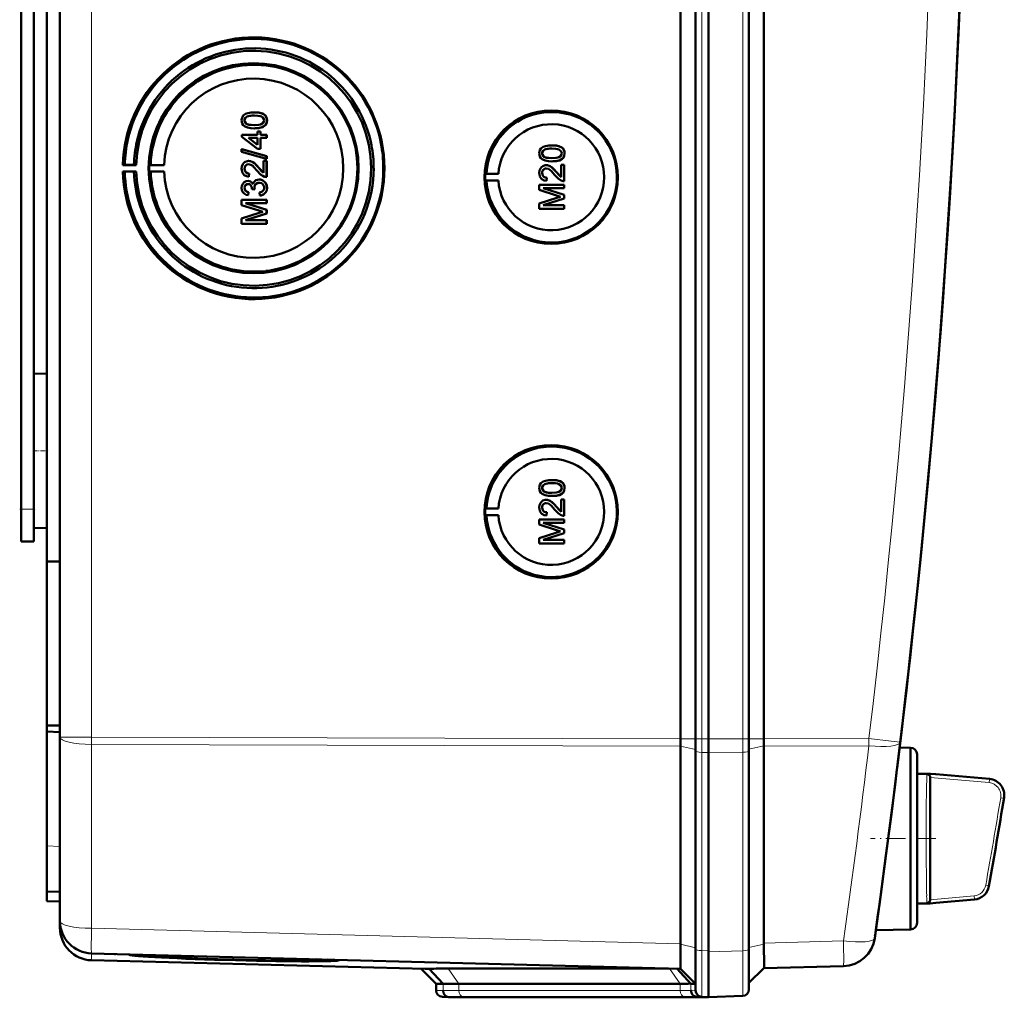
# Model space of a CAD drawing. Extents: x -1595 to 1972, y -1757 to 691.
# Tile 16 of 59: x 476 to 628, y -1485 to -1335. Entities that reach past the tile are written whole.
import ezdxf

# ---------------------------------------------------------------- set-up
doc = ezdxf.new("R2010")
doc.units = 0
doc.linetypes.add('DASHDOT', pattern=[18.5, 12, -3, 0.5, -3])

msp = doc.modelspace()

# ---------------------------------------------------------------- linework, layer by layer
at = {"color": 7, "lineweight": 50}
for p, q in [((578.27, -1445.47), (578.27, -1097.43)), ((580.57, -1097.42), (580.57, -1445.48)), ((582.57, -1097.42), (582.57, -1445.48)), ((588.81, -1445.48), (588.81, -1097.42)), ((591.1, -1445.45), (591.1, -1097.44)), ((482.57, -1445.19), (482.57, -1097.7)), ((582.56, -1112.41), (582.56, -1425.21)), ((478.57, -1394.64), (478.57, -1148.26)), ((480.57, -1272.38), (480.57, -1418.13)), ((476.57, -1410.05), (476.57, -1280.05)), ((512.54, -1348.85), (512.55, -1348.85)), ((511.04, -1350.09), (511.04, -1350.09)), ((511.3, -1350.6), (511.31, -1350.6)), ((514.12, -1350.94), (514.13, -1350.94)), ((514.49, -1350.08), (514.5, -1350.08)), ((510.64, -1352.3), (513.01, -1352.3)), ((510.64, -1352.65), (510.64, -1352.3)), ((513.01, -1354.48), (510.64, -1352.65)), ((512.54, -1351.32), (512.55, -1351.32)), ((513.01, -1351.81), (513.51, -1351.81)), ((513.01, -1352.3), (513.01, -1351.81)), ((513.51, -1351.81), (513.51, -1352.3)), ((513.51, -1351.81), (513.51, -1352.3)), ((513.51, -1351.81), (513.51, -1351.81)), ((513.51, -1352.3), (514.44, -1352.3)), ((514.44, -1352.3), (514.44, -1352.8)), ((514.44, -1352.3), (514.45, -1352.3)), ((514.45, -1352.3), (514.45, -1352.8)), ((511.62, -1352.8), (513.01, -1353.87)), ((513.01, -1352.8), (511.62, -1352.8)), ((511.63, -1352.8), (513.02, -1353.87)), ((513.01, -1353.87), (513.01, -1352.8)), ((513.51, -1352.8), (513.51, -1354.48)), ((513.51, -1352.8), (513.51, -1354.48)), ((514.44, -1352.8), (513.51, -1352.8)), ((514.44, -1352.8), (514.45, -1352.8)), ((558.44, -1353.94), (558.44, -1353.94)), ((510.59, -1354.51), (514.44, -1355.6)), ((510.59, -1354.92), (510.59, -1354.51)), ((510.59, -1354.51), (510.6, -1354.51)), ((514.44, -1356.01), (510.59, -1354.92)), ((510.6, -1354.51), (514.45, -1355.6)), ((513.51, -1354.48), (513.01, -1354.48)), ((513.51, -1354.48), (513.51, -1354.48)), ((514.44, -1355.6), (514.44, -1356.01)), ((514.44, -1355.6), (514.45, -1355.6)), ((514.45, -1355.6), (514.45, -1356.01)), ((556.93, -1355.18), (556.94, -1355.18)), ((557.19, -1355.69), (557.2, -1355.69)), ((560.38, -1355.17), (560.39, -1355.17)), ((492.56, -1356.92), (492.26, -1356.97)), ((492.26, -1356.97), (494.32, -1356.97)), ((493.99, -1356.94), (492.56, -1356.92)), ((494.32, -1356.97), (493.99, -1356.94)), ((496.56, -1356.93), (496.35, -1356.97)), ((496.35, -1356.97), (498.63, -1356.97)), ((498.63, -1356.97), (496.56, -1356.93)), ((511.66, -1356.35), (511.66, -1356.35)), ((513.95, -1358.19), (513.95, -1356.31)), ((513.95, -1356.31), (514.44, -1356.31)), ((514.44, -1356.01), (514.45, -1356.01)), ((514.44, -1356.31), (514.44, -1358.82)), ((514.44, -1356.31), (514.45, -1356.31)), ((514.45, -1356.31), (514.45, -1358.82)), ((557.55, -1357), (557.55, -1357)), ((558.44, -1356.41), (558.44, -1356.41)), ((559.84, -1356.95), (560.34, -1356.95)), ((559.84, -1358.84), (559.84, -1356.95)), ((560.01, -1356.03), (560.02, -1356.03)), ((560.34, -1356.95), (560.34, -1359.47)), ((560.34, -1356.95), (560.34, -1359.47)), ((560.34, -1356.95), (560.34, -1356.95)), ((492.26, -1357.97), (492.56, -1358.01)), ((494.32, -1357.97), (492.26, -1357.97)), ((492.56, -1358.01), (493.99, -1357.99)), ((493.99, -1357.99), (494.32, -1357.97)), ((496.56, -1358), (496.35, -1357.97)), ((496.35, -1357.97), (498.63, -1357.97)), ((498.63, -1357.97), (496.56, -1358)), ((511.04, -1357.55), (511.04, -1357.55)), ((511.73, -1358.28), (511.68, -1358.77)), ((511.74, -1358.28), (511.69, -1358.77)), ((511.73, -1358.28), (511.74, -1358.28)), ((513.24, -1357.42), (513.95, -1358.18)), ((513.24, -1357.42), (513.24, -1357.42)), ((548.14, -1358.35), (548.34, -1358.32)), ((548.14, -1358.35), (550.18, -1358.35)), ((548.34, -1358.32), (550.18, -1358.35)), ((556.93, -1358.2), (556.94, -1358.2)), ((559.13, -1358.07), (559.84, -1358.83)), ((559.13, -1358.07), (559.13, -1358.07)), ((511.57, -1359.42), (511.58, -1359.42)), ((511.68, -1358.77), (511.69, -1358.78)), ((513.28, -1359.22), (513.29, -1359.22)), ((514.44, -1358.82), (514.45, -1358.82)), ((548.14, -1359.35), (548.34, -1359.38)), ((548.14, -1359.35), (550.18, -1359.35)), ((548.34, -1359.38), (550.18, -1359.35)), ((556.48, -1360.01), (560.34, -1360.01)), ((556.48, -1360.82), (556.48, -1360.01)), ((557.62, -1358.93), (557.57, -1359.42)), ((557.57, -1359.42), (557.58, -1359.42)), ((557.63, -1358.93), (557.58, -1359.42)), ((557.62, -1358.93), (557.63, -1358.93)), ((560.34, -1359.47), (560.34, -1359.47)), ((560.34, -1360.01), (560.34, -1360.56)), ((560.34, -1360.01), (560.34, -1360.56)), ((560.34, -1360.01), (560.34, -1360.01)), ((511.04, -1360.5), (511.04, -1360.5)), ((511.63, -1361.15), (511.58, -1361.64)), ((511.58, -1361.64), (511.59, -1361.64)), ((511.64, -1361.15), (511.59, -1361.64)), ((511.63, -1361.15), (511.64, -1361.15)), ((512.17, -1360.7), (512.18, -1360.63)), ((512.62, -1360.76), (512.17, -1360.7)), ((512.56, -1360.44), (512.57, -1360.44)), ((512.62, -1360.76), (512.62, -1360.76)), ((513.41, -1361.69), (513.36, -1361.19)), ((513.41, -1361.69), (513.41, -1361.69)), ((514.49, -1360.49), (514.5, -1360.49)), ((559.14, -1361.68), (556.48, -1360.82)), ((557.08, -1360.56), (560.34, -1361.58)), ((557.08, -1360.56), (560.34, -1361.58)), ((560.34, -1360.56), (557.08, -1360.56)), ((560.34, -1360.56), (560.34, -1360.56)), ((560.34, -1361.58), (560.34, -1362.15)), ((560.34, -1361.58), (560.34, -1362.15)), ((560.34, -1361.58), (560.34, -1361.58)), ((510.59, -1362.33), (514.44, -1362.33)), ((510.59, -1363.14), (510.59, -1362.33)), ((513.25, -1363.99), (510.59, -1363.14)), ((511.18, -1362.87), (514.44, -1363.9)), ((514.44, -1362.87), (511.18, -1362.87)), ((511.19, -1362.87), (514.45, -1363.9)), ((514.44, -1362.33), (514.44, -1362.87)), ((514.44, -1362.33), (514.45, -1362.33)), ((514.44, -1362.87), (514.45, -1362.87)), ((514.45, -1362.33), (514.45, -1362.87)), ((556.48, -1362.9), (559.19, -1362.04)), ((556.48, -1363.72), (556.48, -1362.9)), ((560.34, -1362.15), (557.08, -1363.17)), ((560.34, -1362.15), (557.08, -1363.17)), ((557.08, -1363.17), (560.34, -1363.17)), ((560.34, -1362.15), (560.34, -1362.15)), ((560.34, -1363.17), (560.34, -1363.72)), ((560.34, -1363.17), (560.34, -1363.72)), ((560.34, -1363.17), (560.34, -1363.17)), ((510.59, -1365.22), (513.29, -1364.36)), ((514.44, -1364.47), (511.18, -1365.49)), ((514.45, -1364.47), (511.19, -1365.49)), ((514.44, -1363.9), (514.44, -1364.47)), ((514.44, -1363.9), (514.45, -1363.9)), ((514.44, -1364.47), (514.45, -1364.47)), ((514.45, -1363.9), (514.45, -1364.47)), ((560.34, -1363.72), (556.48, -1363.72)), ((560.34, -1363.72), (560.34, -1363.72)), ((510.59, -1366.04), (510.59, -1365.22)), ((514.44, -1366.04), (510.59, -1366.04)), ((511.18, -1365.49), (514.44, -1365.49)), ((514.44, -1365.49), (514.44, -1366.04)), ((514.44, -1365.49), (514.45, -1365.49)), ((514.44, -1366.04), (514.45, -1366.04)), ((514.45, -1365.49), (514.45, -1366.04)), ((478.57, -1389.15), (480.57, -1389.1)), ((478.57, -1389.15), (480.57, -1389.1)), ((478.57, -1401.05), (478.57, -1389.15)), ((478.57, -1412.94), (478.57, -1401.05)), ((558.44, -1405.55), (558.44, -1405.55)), ((556.93, -1406.79), (556.94, -1406.79)), ((557.19, -1407.3), (557.2, -1407.3)), ((560.38, -1406.78), (560.39, -1406.78)), ((478.57, -1410.05), (478.57, -1407.46)), ((557.55, -1408.61), (557.55, -1408.61)), ((558.44, -1408.01), (558.44, -1408.01)), ((559.84, -1408.56), (560.34, -1408.56)), ((559.84, -1410.44), (559.84, -1408.56)), ((560.01, -1407.64), (560.02, -1407.64)), ((560.34, -1408.56), (560.34, -1411.08)), ((560.34, -1408.56), (560.34, -1411.08)), ((560.34, -1408.56), (560.34, -1408.56)), ((476.57, -1415.05), (476.57, -1410.05)), ((478.57, -1415.05), (478.57, -1410.05)), ((548.14, -1409.96), (548.34, -1409.93)), ((548.14, -1409.96), (550.18, -1409.96)), ((548.34, -1409.93), (550.18, -1409.96)), ((556.93, -1409.8), (556.94, -1409.8)), ((559.13, -1409.68), (559.84, -1410.44)), ((559.13, -1409.68), (559.13, -1409.68)), ((548.14, -1410.96), (548.34, -1410.99)), ((548.14, -1410.96), (550.18, -1410.96)), ((548.34, -1410.99), (550.18, -1410.96)), ((556.48, -1411.62), (560.34, -1411.62)), ((556.48, -1412.43), (556.48, -1411.62)), ((557.62, -1410.53), (557.57, -1411.03)), ((557.57, -1411.03), (557.58, -1411.03)), ((557.63, -1410.53), (557.58, -1411.03)), ((557.62, -1410.53), (557.63, -1410.53)), ((560.34, -1411.08), (560.34, -1411.08)), ((560.34, -1411.62), (560.34, -1412.16)), ((560.34, -1411.62), (560.34, -1412.16)), ((560.34, -1411.62), (560.34, -1411.62)), ((478.57, -1412.94), (480.57, -1413)), ((559.14, -1413.28), (556.48, -1412.43)), ((557.08, -1412.16), (560.34, -1413.19)), ((557.08, -1412.16), (560.34, -1413.19)), ((560.34, -1412.16), (557.08, -1412.16)), ((560.34, -1412.16), (560.34, -1412.16)), ((560.34, -1413.19), (560.34, -1413.76)), ((560.34, -1413.19), (560.34, -1413.76)), ((560.34, -1413.19), (560.34, -1413.19)), ((556.48, -1414.51), (559.19, -1413.65)), ((556.48, -1415.32), (556.48, -1414.51)), ((560.34, -1413.76), (557.08, -1414.78)), ((560.34, -1413.76), (557.08, -1414.78)), ((557.08, -1414.78), (560.34, -1414.78)), ((560.34, -1413.76), (560.34, -1413.76)), ((560.34, -1414.78), (560.34, -1415.32)), ((560.34, -1414.78), (560.34, -1415.32)), ((560.34, -1414.78), (560.34, -1414.78)), ((476.57, -1415.05), (478.57, -1415.05)), ((560.34, -1415.32), (556.48, -1415.32)), ((560.34, -1415.32), (560.34, -1415.32)), ((480.57, -1418.13), (482.57, -1418.11)), ((480.57, -1443.4), (480.57, -1418.13)), ((582.56, -1445.48), (582.56, -1425.21)), ((480.57, -1443.4), (482.57, -1443.43)), ((480.57, -1443.4), (480.57, -1444.35)), ((480.57, -1444.35), (480.57, -1461.98)), ((480.57, -1444.35), (482.57, -1444.44)), ((482.57, -1473.56), (482.57, -1445.19)), ((578.27, -1446.59), (578.27, -1477.06)), ((580.57, -1445.48), (580.57, -1447.33)), ((582.56, -1445.48), (582.56, -1447.56)), ((582.57, -1445.48), (582.57, -1447.56)), ((588.81, -1445.48), (588.81, -1447.29)), ((591.1, -1446.58), (591.1, -1446.55)), ((591.1, -1446.58), (591.1, -1476.95)), ((613.74, -1446.84), (612.05, -1446.8)), ((580.57, -1447.33), (580.57, -1477.9)), ((582.56, -1447.56), (582.56, -1478.33)), ((582.57, -1447.56), (582.57, -1478.13)), ((588.81, -1447.29), (588.81, -1477.92)), ((613.74, -1460.84), (613.74, -1446.84)), ((614.74, -1447.84), (614.74, -1460.84)), ((614.74, -1450.84), (614.74, -1447.84)), ((611.71, -1449.59), (611.58, -1450.6)), ((614.74, -1450.84), (616.77, -1450.84)), ((617.59, -1450.92), (616.77, -1450.84)), ((617.6, -1450.92), (616.77, -1450.84)), ((617.6, -1450.92), (625.9, -1451.64)), ((616.76, -1451.4), (616.76, -1451.45)), ((616.76, -1451.45), (616.76, -1451.46)), ((616.77, -1451.46), (616.77, -1470.23)), ((480.57, -1468.98), (480.57, -1461.98)), ((613.74, -1470.61), (613.74, -1460.84)), ((614.74, -1460.84), (614.74, -1473.84)), ((480.57, -1470.48), (480.57, -1468.98)), ((482.57, -1469.05), (480.57, -1468.98)), ((480.57, -1470.48), (482.57, -1470.55)), ((613.74, -1474.84), (613.74, -1470.61)), ((614.74, -1470.84), (616.77, -1470.84)), ((614.74, -1473.84), (614.74, -1470.84)), ((617.6, -1470.77), (616.77, -1470.84)), ((623.57, -1470.25), (617.6, -1470.77)), ((482.57, -1474.61), (482.57, -1473.57)), ((613.74, -1474.84), (608.37, -1474.98)), ((578.26, -1477.15), (578.25, -1478.01)), ((578.26, -1477.15), (578.27, -1477.06)), ((608.27, -1475.72), (608.24, -1475.9)), ((578.27, -1480.94), (487.43, -1478.56)), ((491, -1478.65), (491.13, -1478.65)), ((580.57, -1477.9), (580.57, -1484.26)), ((582.56, -1485.3), (582.56, -1478.33)), ((582.57, -1478.13), (582.57, -1478.32)), ((588.81, -1484.11), (588.81, -1477.92)), ((538.88, -1480.95), (487.43, -1479.6)), ((494.98, -1478.82), (493.26, -1478.77)), ((493.27, -1478.75), (494.98, -1478.79)), ((494.98, -1478.79), (494.97, -1478.75)), ((523.85, -1479.56), (523.87, -1479.51)), ((540.57, -1483.24), (538.27, -1480.94)), ((541.65, -1483.26), (539.51, -1480.92)), ((542.42, -1480.89), (576.41, -1480.89)), ((579.85, -1483.22), (577.75, -1480.92)), ((578.26, -1480.93), (580.57, -1483.24)), ((591.1, -1480.82), (588.81, -1483.11)), ((603.38, -1480.5), (591.1, -1480.82)), ((540.57, -1484.26), (540.57, -1483.24)), ((541.65, -1483.26), (540.57, -1483.24)), ((578.22, -1483.24), (544.08, -1483.24)), ((580.57, -1483.24), (579.85, -1483.22)), ((542.57, -1485.3), (541.53, -1485.26)), ((543.47, -1485.32), (542.53, -1485.29)), ((543.47, -1485.32), (542.57, -1485.3)), ((579.63, -1485.3), (545.49, -1485.3)), ((579.64, -1485.3), (545.49, -1485.3)), ((581.68, -1485.28), (580.74, -1485.24)), ((581.53, -1485.26), (582.57, -1485.3)), ((582.56, -1485.3), (581.65, -1485.32)), ((582.57, -1485.3), (581.68, -1485.28)), ((587.85, -1485.11), (582.56, -1485.3)), ((582.57, -1485.3), (582.57, -1485.3))]:
    msp.add_line(p, q, dxfattribs=at)
at = {"color": 7, "lineweight": 18}
for p, q in [((581.53, -1097.42), (581.53, -1445.48)), ((587.85, -1445.48), (587.85, -1097.42)), ((487.43, -1445.19), (487.43, -1097.7)), ((476.57, -1410.05), (478.57, -1410.05)), ((487.43, -1445.19), (482.57, -1445.19)), ((487.43, -1445.19), (578.27, -1445.47)), ((487.43, -1445.19), (487.43, -1446.32)), ((578.27, -1446.59), (487.43, -1446.32)), ((487.43, -1474.68), (487.43, -1446.32)), ((578.27, -1445.48), (580.57, -1445.48)), ((578.27, -1446.58), (580.57, -1447.1)), ((581.53, -1445.48), (580.57, -1445.48)), ((581.53, -1445.48), (581.53, -1447.55)), ((582.57, -1445.48), (581.53, -1445.48)), ((587.85, -1445.48), (582.56, -1445.48)), ((587.85, -1445.48), (587.85, -1447.52)), ((587.85, -1445.48), (588.81, -1445.48)), ((591.1, -1445.48), (588.81, -1445.48)), ((591.1, -1446.55), (588.81, -1447.07)), ((591.1, -1445.45), (607.3, -1445.4)), ((607.3, -1446.53), (591.1, -1446.58)), ((581.53, -1447.55), (581.53, -1478.12)), ((581.53, -1447.55), (582.57, -1447.56)), ((587.85, -1447.52), (582.56, -1447.56)), ((587.85, -1447.52), (587.85, -1478.14)), ((611.7, -1449.59), (611.71, -1449.59)), ((611.58, -1450.61), (611.58, -1450.6)), ((616.24, -1451.31), (616.25, -1451.08)), ((616.25, -1451.08), (616.26, -1450.99)), ((616.26, -1450.99), (616.27, -1450.92)), ((616.78, -1450.9), (625.88, -1451.72)), ((616.76, -1451.4), (625.84, -1452.22)), ((625.84, -1452.22), (625.88, -1451.72)), ((628.12, -1454.62), (627.62, -1454.54)), ((480.57, -1461.98), (482.57, -1462.05)), ((625.31, -1468.03), (625.8, -1468.12)), ((616.23, -1470.07), (616.21, -1469.68)), ((616.26, -1470.7), (616.25, -1470.61)), ((616.27, -1470.76), (616.26, -1470.7)), ((623.52, -1469.68), (616.76, -1470.29)), ((623.57, -1470.18), (616.78, -1470.79)), ((623.57, -1470.18), (623.52, -1469.68)), ((487.43, -1474.68), (578.27, -1477.06)), ((578.26, -1477.15), (580.57, -1477.67)), ((591.1, -1477.12), (588.81, -1477.64)), ((591.1, -1476.95), (603.38, -1476.63)), ((608.27, -1475.73), (608.27, -1475.72)), ((487.43, -1479.6), (487.43, -1478.56)), ((581.53, -1478.12), (581.53, -1485.26)), ((582.57, -1478.13), (581.53, -1478.12)), ((582.56, -1478.33), (587.85, -1478.14)), ((544.08, -1483.24), (542.42, -1480.89)), ((578.22, -1483.24), (576.56, -1480.89)), ((544.08, -1484.26), (544.08, -1483.24)), ((578.22, -1484.26), (578.22, -1483.24)), ((579.85, -1484.24), (579.85, -1483.22)), ((541.65, -1484.29), (540.57, -1484.26)), ((541.65, -1484.29), (541.65, -1483.26)), ((578.22, -1484.26), (544.08, -1484.26)), ((580.57, -1484.26), (579.85, -1484.24)), ((542.53, -1485.29), (541.53, -1485.26)), ((578.9, -1485.26), (544.76, -1485.26)), ((581.53, -1485.26), (580.74, -1485.24)), ((581.65, -1485.32), (581.65, -1485.27))]:
    msp.add_line(p, q, dxfattribs=at)
at = {"color": 7, "linetype": 'DASHDOT', "lineweight": 18, "ltscale": 0.060001}
for p, q in [((478.37, -1401.05), (480.77, -1401.05)), ((476.37, -1410.05), (478.77, -1410.05))]:
    msp.add_line(p, q, dxfattribs=at)
at = {"color": 7, "linetype": 'DASHDOT', "lineweight": 18, "ltscale": 0.252676}
msp.add_line((617.64, -1460.84), (607.53, -1460.84), dxfattribs=at)
at = {"color": 7, "lineweight": 50}
for points in [[(510.59, -1350.08), (510.62, -1349.82), (510.7, -1349.57), (510.84, -1349.35), (511.04, -1349.17), (511.19, -1349.09), (511.52, -1348.96), (512.04, -1348.87), (512.54, -1348.85)], [(512.55, -1349.34), (511.99, -1349.37), (511.62, -1349.43), (511.44, -1349.5), (511.28, -1349.6), (511.15, -1349.74), (511.05, -1350), (511.04, -1350.09)], [(512.54, -1349.34), (512.17, -1349.35), (511.86, -1349.38), (511.58, -1349.44), (511.44, -1349.49), (511.18, -1349.68), (511.05, -1349.94), (511.04, -1350.09)], [(512.54, -1348.85), (513.07, -1348.87), (513.58, -1348.97), (513.83, -1349.05), (514.06, -1349.18), (514.25, -1349.36), (514.39, -1349.58), (514.47, -1349.83), (514.49, -1350.08)], [(514.05, -1350.08), (514.02, -1349.9), (513.88, -1349.66), (513.63, -1349.48), (513.42, -1349.42), (513.1, -1349.37), (512.54, -1349.34)], [(512.55, -1348.85), (513.05, -1348.87), (513.23, -1348.89), (513.72, -1349.01), (514.07, -1349.19), (514.32, -1349.44), (514.47, -1349.77), (514.5, -1350.08)], [(512.54, -1351.32), (512.02, -1351.29), (511.51, -1351.2), (511.14, -1351.05), (511.03, -1350.98), (510.83, -1350.81), (510.69, -1350.58), (510.61, -1350.33), (510.59, -1350.08)], [(511.04, -1350.09), (511.07, -1350.27), (511.22, -1350.52), (511.31, -1350.6)], [(511.04, -1350.09), (511.05, -1350.21), (511.13, -1350.43), (511.3, -1350.6)], [(511.3, -1350.6), (511.64, -1350.74), (512.02, -1350.8), (512.54, -1350.82)], [(511.31, -1350.6), (511.71, -1350.75), (512.04, -1350.8), (512.55, -1350.82)], [(512.54, -1350.82), (513.2, -1350.79), (513.47, -1350.73), (513.61, -1350.69), (513.87, -1350.51), (514.02, -1350.27), (514.05, -1350.08)], [(514.12, -1350.94), (513.84, -1351.11), (513.36, -1351.25), (512.71, -1351.31), (512.54, -1351.32)], [(514.13, -1350.94), (513.7, -1351.16), (513.22, -1351.27), (512.55, -1351.32)], [(514.49, -1350.08), (514.44, -1350.46), (514.31, -1350.73), (514.12, -1350.94)], [(514.5, -1350.08), (514.45, -1350.46), (514.26, -1350.81), (514.13, -1350.94)], [(556.48, -1355.17), (556.51, -1354.91), (556.59, -1354.66), (556.73, -1354.44), (556.93, -1354.27), (557.09, -1354.18), (557.42, -1354.06), (557.93, -1353.96), (558.44, -1353.94)], [(558.44, -1353.94), (558.94, -1353.96), (559.12, -1353.98), (559.61, -1354.1), (559.96, -1354.28), (560.21, -1354.53), (560.36, -1354.87), (560.39, -1355.17)], [(558.44, -1353.94), (558.96, -1353.96), (559.47, -1354.06), (559.72, -1354.15), (559.95, -1354.27), (560.14, -1354.45), (560.29, -1354.67), (560.36, -1354.93), (560.38, -1355.17)], [(558.44, -1356.41), (557.91, -1356.38), (557.4, -1356.29), (557.03, -1356.14), (556.92, -1356.07), (556.73, -1355.9), (556.58, -1355.67), (556.51, -1355.42), (556.48, -1355.17)], [(558.43, -1354.43), (558.06, -1354.44), (557.75, -1354.47), (557.47, -1354.53), (557.33, -1354.58), (557.08, -1354.77), (556.94, -1355.03), (556.93, -1355.18)], [(556.93, -1355.18), (556.94, -1355.3), (557.03, -1355.52), (557.19, -1355.69)], [(558.44, -1354.43), (557.88, -1354.46), (557.51, -1354.52), (557.33, -1354.59), (557.17, -1354.69), (557.04, -1354.83), (556.94, -1355.09), (556.94, -1355.18)], [(556.94, -1355.18), (556.96, -1355.36), (557.11, -1355.61), (557.2, -1355.69)], [(557.19, -1355.69), (557.54, -1355.83), (557.91, -1355.89), (558.43, -1355.91)], [(557.2, -1355.69), (557.6, -1355.84), (557.93, -1355.89), (558.44, -1355.91)], [(559.94, -1355.17), (559.91, -1354.99), (559.77, -1354.76), (559.52, -1354.57), (559.31, -1354.51), (558.99, -1354.46), (558.43, -1354.43)], [(558.43, -1355.91), (559.09, -1355.88), (559.36, -1355.83), (559.5, -1355.78), (559.77, -1355.6), (559.91, -1355.36), (559.94, -1355.17)], [(560.38, -1355.17), (560.33, -1355.56), (560.21, -1355.82), (560.01, -1356.03)], [(560.39, -1355.17), (560.34, -1355.55), (560.16, -1355.9), (560.02, -1356.03)], [(510.59, -1357.54), (510.63, -1357.18), (510.76, -1356.85), (510.93, -1356.64), (511.15, -1356.48), (511.48, -1356.37), (511.66, -1356.35)], [(511.67, -1356.85), (511.46, -1356.88), (511.32, -1356.96), (511.18, -1357.09), (511.1, -1357.25), (511.04, -1357.55)], [(511.66, -1356.85), (511.45, -1356.88), (511.27, -1356.99), (511.14, -1357.15), (511.06, -1357.35), (511.04, -1357.55)], [(511.66, -1356.35), (511.95, -1356.39), (512.29, -1356.53), (512.55, -1356.7), (512.96, -1357.1), (513.24, -1357.42)], [(511.66, -1356.35), (511.85, -1356.37), (512.23, -1356.5), (512.56, -1356.71), (512.84, -1356.98), (513.24, -1357.42)], [(513, -1357.88), (512.42, -1357.24), (512.29, -1357.12), (512, -1356.93), (511.66, -1356.85)], [(556.48, -1358.19), (556.52, -1357.83), (556.65, -1357.5), (556.82, -1357.29), (557.04, -1357.13), (557.38, -1357.01), (557.55, -1357)], [(557.55, -1357), (557.84, -1357.04), (558.18, -1357.17), (558.44, -1357.35), (558.85, -1357.75), (559.13, -1358.07)], [(557.55, -1357), (557.74, -1357.02), (558.12, -1357.14), (558.45, -1357.36), (558.74, -1357.63), (559.13, -1358.07)], [(560.02, -1356.03), (559.59, -1356.25), (559.11, -1356.36), (558.44, -1356.41)], [(560.01, -1356.03), (559.73, -1356.2), (559.25, -1356.34), (558.6, -1356.4), (558.44, -1356.41)], [(511.68, -1358.77), (511.32, -1358.7), (511, -1358.52), (510.86, -1358.4), (510.68, -1358.08), (510.6, -1357.72), (510.59, -1357.54)], [(511.04, -1357.55), (511.07, -1357.77), (511.13, -1357.94), (511.3, -1358.15), (511.55, -1358.26), (511.74, -1358.28)], [(511.04, -1357.55), (511.1, -1357.89), (511.22, -1358.08), (511.4, -1358.21), (511.62, -1358.27), (511.73, -1358.28)], [(514.1, -1358.77), (513.84, -1358.66), (513.49, -1358.41), (513, -1357.88)], [(513.24, -1357.42), (513.64, -1357.91), (513.95, -1358.19)], [(557.57, -1359.42), (557.21, -1359.35), (556.89, -1359.17), (556.75, -1359.04), (556.57, -1358.72), (556.49, -1358.36), (556.48, -1358.19)], [(557.55, -1357.49), (557.34, -1357.53), (557.16, -1357.64), (557.03, -1357.8), (556.95, -1357.99), (556.93, -1358.2)], [(556.93, -1358.2), (556.99, -1358.53), (557.11, -1358.72), (557.29, -1358.86), (557.51, -1358.92), (557.62, -1358.93)], [(557.56, -1357.49), (557.36, -1357.53), (557.21, -1357.61), (557.07, -1357.74), (556.99, -1357.89), (556.94, -1358.2)], [(556.94, -1358.2), (556.96, -1358.42), (557.02, -1358.59), (557.19, -1358.79), (557.44, -1358.91), (557.63, -1358.93)], [(558.89, -1358.53), (558.31, -1357.89), (558.18, -1357.77), (557.89, -1357.58), (557.55, -1357.49)], [(559.99, -1359.42), (559.73, -1359.3), (559.38, -1359.06), (558.89, -1358.53)], [(559.13, -1358.07), (559.53, -1358.55), (559.84, -1358.84)], [(510.59, -1360.51), (510.63, -1360.19), (510.76, -1359.89), (510.97, -1359.63), (511.26, -1359.47), (511.57, -1359.42)], [(511.6, -1359.91), (511.42, -1359.94), (511.2, -1360.07), (511.08, -1360.28), (511.04, -1360.5)], [(511.59, -1359.91), (511.41, -1359.94), (511.25, -1360.02), (511.09, -1360.24), (511.04, -1360.5)], [(511.57, -1359.42), (511.77, -1359.44), (511.95, -1359.51), (512.11, -1359.62), (512.29, -1359.86), (512.34, -1359.94)], [(511.58, -1359.42), (511.77, -1359.44), (511.96, -1359.51), (512.12, -1359.62), (512.25, -1359.77), (512.34, -1359.93)], [(512.18, -1360.63), (512.16, -1360.42), (512.03, -1360.14), (511.89, -1359.99), (511.79, -1359.94), (511.59, -1359.91)], [(512.34, -1359.94), (512.42, -1359.7), (512.58, -1359.49), (512.79, -1359.33), (513.03, -1359.24), (513.28, -1359.22)], [(513.28, -1359.71), (513.06, -1359.74), (512.85, -1359.85), (512.76, -1359.92), (512.63, -1360.11), (512.57, -1360.33), (512.56, -1360.44)], [(513.29, -1359.71), (513.06, -1359.75), (512.89, -1359.82), (512.69, -1360.02), (512.58, -1360.29), (512.57, -1360.44)], [(513.28, -1359.22), (513.48, -1359.23), (513.85, -1359.36), (514.16, -1359.6), (514.38, -1359.93), (514.48, -1360.3), (514.49, -1360.49)], [(514.05, -1360.47), (514.04, -1360.35), (513.97, -1360.12), (513.83, -1359.92), (513.63, -1359.79), (513.4, -1359.72), (513.28, -1359.71)], [(513.29, -1359.22), (513.68, -1359.28), (513.91, -1359.39), (514.12, -1359.55), (514.28, -1359.74), (514.45, -1360.1), (514.5, -1360.49)], [(511.58, -1361.64), (511.26, -1361.55), (510.98, -1361.38), (510.76, -1361.14), (510.63, -1360.83), (510.59, -1360.51)], [(511.04, -1360.5), (511.07, -1360.69), (511.14, -1360.86), (511.27, -1361), (511.42, -1361.09), (511.64, -1361.15)], [(511.04, -1360.5), (511.06, -1360.69), (511.2, -1360.94), (511.36, -1361.06), (511.63, -1361.15)], [(513.36, -1361.19), (513.57, -1361.14), (513.77, -1361.04), (513.99, -1360.79), (514.05, -1360.47)], [(514.5, -1360.49), (514.46, -1360.84), (514.37, -1361.07), (514.23, -1361.28), (513.96, -1361.51), (513.62, -1361.66), (513.41, -1361.69)], [(514.49, -1360.49), (514.45, -1360.85), (514.3, -1361.17), (514.06, -1361.44), (513.91, -1361.54), (513.58, -1361.66), (513.41, -1361.69)], [(556.48, -1406.78), (556.51, -1406.52), (556.59, -1406.27), (556.73, -1406.05), (556.93, -1405.87), (557.09, -1405.79), (557.42, -1405.66), (557.93, -1405.57), (558.44, -1405.55)], [(558.44, -1405.55), (558.94, -1405.57), (559.12, -1405.59), (559.61, -1405.71), (559.96, -1405.89), (560.21, -1406.14), (560.36, -1406.47), (560.39, -1406.78)], [(558.44, -1405.55), (558.96, -1405.57), (559.47, -1405.66), (559.72, -1405.75), (559.95, -1405.88), (560.14, -1406.06), (560.29, -1406.28), (560.36, -1406.53), (560.38, -1406.78)], [(558.44, -1408.01), (557.91, -1407.99), (557.4, -1407.9), (557.03, -1407.75), (556.92, -1407.68), (556.73, -1407.5), (556.58, -1407.28), (556.51, -1407.03), (556.48, -1406.78)], [(558.43, -1406.04), (558.06, -1406.05), (557.75, -1406.08), (557.47, -1406.14), (557.33, -1406.19), (557.08, -1406.38), (556.94, -1406.64), (556.93, -1406.79)], [(556.93, -1406.79), (556.94, -1406.91), (557.03, -1407.12), (557.19, -1407.3)], [(558.44, -1406.04), (557.88, -1406.06), (557.51, -1406.13), (557.33, -1406.19), (557.17, -1406.3), (557.04, -1406.44), (556.94, -1406.7), (556.94, -1406.79)], [(556.94, -1406.79), (556.96, -1406.96), (557.11, -1407.22), (557.2, -1407.3)], [(557.19, -1407.3), (557.54, -1407.44), (557.91, -1407.5), (558.43, -1407.52)], [(557.2, -1407.3), (557.6, -1407.45), (557.93, -1407.5), (558.44, -1407.52)], [(559.94, -1406.78), (559.91, -1406.6), (559.77, -1406.36), (559.52, -1406.18), (559.31, -1406.11), (558.99, -1406.06), (558.43, -1406.04)], [(558.43, -1407.52), (559.09, -1407.48), (559.36, -1407.43), (559.5, -1407.39), (559.77, -1407.21), (559.91, -1406.97), (559.94, -1406.78)], [(560.38, -1406.78), (560.33, -1407.16), (560.21, -1407.43), (560.01, -1407.64)], [(560.39, -1406.78), (560.34, -1407.16), (560.16, -1407.5), (560.02, -1407.64)], [(556.48, -1409.79), (556.52, -1409.44), (556.65, -1409.1), (556.82, -1408.89), (557.04, -1408.73), (557.38, -1408.62), (557.55, -1408.61)], [(557.55, -1408.61), (557.84, -1408.64), (558.18, -1408.78), (558.44, -1408.96), (558.85, -1409.35), (559.13, -1409.68)], [(557.55, -1408.61), (557.74, -1408.62), (558.12, -1408.75), (558.45, -1408.97), (558.74, -1409.24), (559.13, -1409.68)], [(560.02, -1407.64), (559.59, -1407.86), (559.11, -1407.97), (558.44, -1408.01)], [(560.01, -1407.64), (559.73, -1407.8), (559.25, -1407.95), (558.6, -1408.01), (558.44, -1408.01)], [(557.57, -1411.03), (557.21, -1410.95), (556.89, -1410.78), (556.75, -1410.65), (556.57, -1410.33), (556.49, -1409.97), (556.48, -1409.79)], [(557.55, -1409.1), (557.34, -1409.14), (557.16, -1409.24), (557.03, -1409.4), (556.95, -1409.6), (556.93, -1409.8)], [(556.93, -1409.8), (556.99, -1410.14), (557.11, -1410.33), (557.29, -1410.47), (557.51, -1410.53), (557.62, -1410.53)], [(557.56, -1409.1), (557.36, -1409.13), (557.21, -1409.21), (557.07, -1409.35), (556.99, -1409.5), (556.94, -1409.8)], [(556.94, -1409.8), (556.96, -1410.03), (557.02, -1410.19), (557.19, -1410.4), (557.44, -1410.51), (557.63, -1410.53)], [(558.89, -1410.14), (558.31, -1409.5), (558.18, -1409.38), (557.89, -1409.18), (557.55, -1409.1)], [(559.99, -1411.03), (559.73, -1410.91), (559.38, -1410.66), (558.89, -1410.14)], [(559.13, -1409.68), (559.53, -1410.16), (559.84, -1410.44)], [(616.78, -1450.9), (616.78, -1450.9), (616.78, -1450.9), (616.74, -1450.91), (616.27, -1450.92)], [(616.27, -1470.76), (616.72, -1470.78), (616.77, -1470.78), (616.78, -1470.79), (616.78, -1470.79), (616.78, -1470.79)], [(591.1, -1480.82), (591.11, -1480.82), (591.11, -1480.8), (591.13, -1480.72), (591.16, -1479.98), (591.12, -1477.59), (591.1, -1477.12)], [(578.24, -1480.64), (578.26, -1480.91), (578.26, -1480.93), (578.26, -1480.93)]]:
    msp.add_lwpolyline(points, dxfattribs=at)
at = {"color": 7, "lineweight": 18}
for points in [[(607.3, -1445.4), (610.75, -1445.82), (612.1, -1445.99), (612.13, -1446), (612.14, -1446)], [(616.63, -1460.84), (616.65, -1456.43), (616.69, -1453.22), (616.74, -1451.79), (616.76, -1451.46)], [(628.12, -1454.62), (628.15, -1454.21), (628.12, -1453.8), (628.02, -1453.4), (627.85, -1453.03), (627.63, -1452.68), (627.35, -1452.37), (627.02, -1452.12), (626.66, -1451.92), (626.27, -1451.79), (625.88, -1451.72)], [(616.76, -1470.23), (616.74, -1469.9), (616.69, -1468.43), (616.63, -1462.46), (616.63, -1460.84)], [(625.8, -1468.12), (625.8, -1468.19), (625.81, -1468.2), (625.81, -1468.2), (625.81, -1468.2)], [(587.85, -1478.14), (587.86, -1483.19), (587.85, -1485.05), (587.85, -1485.11), (587.85, -1485.11)]]:
    msp.add_lwpolyline(points, dxfattribs=at)
at = {"color": 7, "lineweight": 50}
for centre, radius, start, end in [((-844.21, -1271.45), 1466.77, 351.97557, 8.02443), ((-844.21, -1271.44), 1466.77, 353.02402, 6.97598), ((512.5, -1357.45), 19.93, 50.1361, 128.2004), ((512.46, -1357.46), 18.48, 89.1424, 128.1635), ((512.47, -1357.45), 18.48, 50.1161, 89.1447), ((512.5, -1357.46), 19.95, 128.2036, 167.2203), ((512.5, -1357.46), 15.94, 88.9947, 127.951), ((512.5, -1357.46), 15.95, 359.9892, 88.9827), ((512.47, -1357.46), 18.49, 128.1643, 167.1689), ((512.46, -1357.46), 18.49, 11.116, 50.1205), ((512.49, -1357.46), 19.95, 11.1205, 50.1356), ((512.51, -1357.46), 15.95, 127.9515, 166.8926), ((558.38, -1358.85), 10.06, 44.2296, 121.6614), ((558.39, -1358.85), 10.07, 121.6654, 176.9908), ((558.38, -1358.85), 10.07, 326.8449, 44.2344), ((512.44, -1357.47), 13.82, 182.051, 0.0219), ((512.49, -1357.47), 19.94, 276.3924, 0.0094), ((512.49, -1357.47), 15.95, 315.4977, 0.0019), ((512.46, -1357.47), 18.49, 315.426, 0.0019), ((514.41, -1357.85), 0.972, 251.2031, 271.7229), ((558.39, -1358.85), 10.06, 183.0071, 249.4136), ((560.31, -1358.5), 0.972, 251.2031, 271.7229), ((513.8, -1360.39), 1.24, 182.0275, 197.0123), ((513.81, -1360.39), 1.24, 181.9991, 197.0331), ((567.76, -1334.93), 28.1, 252.1439, 253.4495), ((512.47, -1357.47), 18.49, 198.3768, 237.3843), ((512.51, -1357.47), 15.95, 198.6388, 237.5823), ((568.86, -1392.48), 31.94, 106.5638, 107.6251), ((512.5, -1357.47), 19.94, 198.3281, 237.347), ((521.87, -1337.25), 28.1, 252.1439, 253.4495), ((522.96, -1394.79), 31.94, 106.5638, 107.6251), ((558.38, -1358.86), 10.06, 249.4231, 326.8509), ((512.5, -1357.47), 15.94, 276.5435, 315.4973), ((512.46, -1357.48), 18.48, 276.4067, 315.4286), ((512.5, -1357.48), 15.94, 237.5832, 276.5411), ((512.46, -1357.48), 18.48, 237.382, 276.4107), ((512.5, -1357.48), 19.93, 237.3481, 276.3815), ((558.38, -1410.45), 10.06, 44.2296, 121.6614), ((558.39, -1410.46), 10.07, 121.6654, 176.9908), ((558.38, -1410.46), 10.07, 326.8449, 44.2344), ((558.39, -1410.46), 10.06, 183.0071, 249.4136), ((560.31, -1410.1), 0.972, 251.2031, 271.7229), ((567.76, -1386.54), 28.1, 252.1439, 253.4495), ((568.86, -1444.08), 31.94, 106.5638, 107.6251), ((558.38, -1410.46), 10.06, 249.4231, 326.8509), ((613.74, -1447.84), 1, 360, 90), ((-844.21, -1271.44), 1466.77, 351.99436, 352.98416), ((616.28, -1451.33), 0.404, 68.1311, 90.6343), ((616.21, -1451.45), 0.54, 28.9625, 66.8421), ((616.2, -1451.47), 0.568, 7.3684, 29.9976), ((625.68, -1454.13), 2.5, 350.7584, 84.9846), ((-179.57, -1323.14), 818.33, 349.78982, 350.76058), ((623.35, -1467.76), 2.5, 275.0096, 349.7884), ((616.28, -1470.36), 0.405, 269.2718, 291.8375), ((616.24, -1470.28), 0.496, 292.2385, 311.349), ((616.19, -1470.22), 0.573, 311.1765, 330.2896), ((616.2, -1470.22), 0.569, 329.9504, 352.5335), ((616.25, -1470.23), 0.512, 352.7968, 0.0487), ((487.57, -1473.56), 5, 180, 268.5), ((613.74, -1473.84), 1, 270, 0), ((487.57, -1474.61), 5, 180, 268.5), ((603.25, -1475.5), 5, 271.5, 351.9756), ((493.42, -1479.05), 0.335, 96.098, 116.6611), ((495.13, -1479.09), 0.328, 94.8324, 116.5026), ((540.12, -1500.08), 19.17, 91.8477, 93.7257), ((542.06, -1580.81), 99.92, 89.7954, 91.4664), ((543.78, -1565.77), 82.54, 89.7929, 91.4806), ((578.42, -1426.48), 56.75, 269.8016, 271.4475), ((541.57, -1484.26), 1, 179.9996, 268.0001), ((581.57, -1484.26), 1, 180, 268), ((587.81, -1484.11), 1, 272, 360), ((545.25, -1553.04), 67.74, 89.7898, 91.498), ((579.88, -1552.87), 67.57, 88.5012, 90.2139), ((579.88, -1413.58), 71.72, 269.8052, 271.4364)]:
    msp.add_arc(centre, radius, start, end, dxfattribs=at)
at = {"color": 7, "lineweight": 18}
for centre, radius, start, end in [((-844.12, -1271.45), 1461.81, 353.16554, 6.83446), ((-844.09, -1272.57), 1461.78, 351.97558, 353.16537), ((654.23, -1453.09), 38.03, 177.3237, 178.3752), ((764.9, -1456.05), 148.74, 178.444, 179.3011), ((625.66, -1454.2), 1.99, 37.688, 84.7251), ((626.3, -1451.77), 0.424, 162.1119, 172.8479), ((1122.29, -1460.44), 506.16, 179.2968, 180.0452), ((625.65, -1454.2), 2, 14.0196, 37.6456), ((625.64, -1454.22), 2.01, 350.5978, 14.326), ((-179.57, -1323.14), 817.82, 349.7955, 350.75407), ((-179.57, -1323.14), 818.32, 349.79549, 350.75407), ((628.41, -1454.68), 0.296, 151.7104, 170.1156), ((1125.61, -1461.16), 509.47, 179.9645, 180.7079), ((765.31, -1465.61), 149.15, 180.707, 181.5619), ((623.33, -1467.68), 2.01, 275.394, 350.0546), ((623.34, -1467.68), 2.51, 275.2859, 349.939), ((632.2, -1469.58), 15.98, 181.7381, 183.6932), ((623.88, -1470.22), 0.314, 172.3323, 185.4928), ((543.78, -1566.36), 82.1, 89.7918, 91.4868), ((578.42, -1426.99), 57.28, 269.8046, 271.4381), ((544.49, -1560.22), 74.96, 89.7903, 91.4949), ((579.12, -1420.76), 64.5, 269.8063, 271.4331)]:
    msp.add_arc(centre, radius, start, end, dxfattribs=at)
at = {"color": 7, "lineweight": 50}
for centre, major_axis, ratio, start_param, end_param in [((512.43, -1357.47), (0, 20.18), 0.999657, 1.595577, 7.829201), ((512.43, -1357.47), (0, 18.12), 0.999657, 1.598396, 7.826382), ((512.43, -1357.47), (0, 16.2), 0.999657, 1.570796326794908, 7.853981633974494), ((512.44, -1357.47), (0, 13.83), 0.999657, 4.712389, 7.817815), ((558.31, -1358.85), (0, 10.3), 0.999657, 4.712389, 10.995574), ((558.33, -1358.85), (0, -8.17), 0.999657, 4.773641, 10.934322), ((512.5, -1357.47), (0, 19.95), 0.999657, 1.347646, 1.543386), ((512.45, -1357.47), (0, 18.48), 0.999657, 1.346623, 1.542431), ((512.5, -1357.47), (0, 15.95), 0.999657, 1.341927, 1.537397), ((512.45, -1357.47), (0, 18.5), 0.999657, 4.712389, 4.9064), ((512.5, -1357.47), (0, 19.94), 0.999657, 4.712389, 4.906582), ((512.45, -1357.47), (0, 16.12), 0.999657, 1.539765, 1.601828), ((512.5, -1357.47), (0, 19.95), 0.999657, 1.598207, 1.890813), ((512.45, -1357.47), (0, 18.48), 0.999657, 1.599161, 1.891848), ((512.5, -1357.47), (0, 15.95), 0.999657, 1.604196, 1.896234), ((558.34, -1358.85), (0, 10.21), 0.999657, 1.521815, 1.619778), ((558.31, -1410.46), (0, 10.3), 0.999657, 4.712389, 10.995574), ((558.33, -1410.46), (0, -8.17), 0.999657, 4.773641, 10.934322), ((558.34, -1410.46), (0, 10.21), 0.999657, 1.521815, 1.619778), ((578.4, -1445.47), (0.01, 5), 0.026177, 1.57344, 1.797689), ((578.4, -1445.47), (-0.01, -5), 0.026177, 4.712467, 4.715033), ((590.97, -1445.45), (-0.01, 5), 0.026177, 4.490592, 4.712311), ((616.77, -1460.85), (0, 10.01), 0.017446, 6.177853, 6.281655), ((616.77, -1460.83), (0, 10.01), 0.017447, 3.143123, 3.246931), ((590.97, -1475.83), (-0.13, 5), 0.020818, 4.449362, 4.484951), ((578.4, -1475.94), (-0.13, -5), 0.020818, 5.141188, 5.611027), ((509.41, -1479.18), (16.15, -0.42), 0.026181, 3.171524, 6.284941), ((509.41, -1479.18), (-14.44, 0.38), 0.026181, 0.039878, 1.656365), ((509.41, -1479.18), (12.78, -0.33), 0.026181, 3.140294, 6.284941), ((509.41, -1479.18), (12.78, -0.33), 0.026181, 2.986226, 3.13929), ((509.41, -1479.15), (-12.77, 0.33), 0.008724, 6.127951, 6.129122), ((509.41, -1479.18), (-14.44, 0.38), 0.026181, 1.656365, 3.134585), ((514.13, -1479.3), (8.06, -0.22), 0.032897, 0.002226, 0.195742), ((509.41, -1479.15), (14.45, -0.38), 0.008724, 0.135897, 0.136723), ((509.41, -1479.18), (-14.44, 0.38), 0.026181, 3.137143, 3.272853), ((515.27, -1479.33), (10.3, -0.28), 0.032776, 0.002254, 0.154137), ((578.4, -1475.94), (-0.13, -5), 0.020818, 5.611027, 5.937635), ((542.56, -1484.29), (0, -1), 0.910082, 4.712394, 6.248285), ((580.77, -1484.24), (0, -1), 0.910127, 4.712398, 6.248279)]:
    msp.add_ellipse(centre, major_axis=major_axis, ratio=ratio, start_param=start_param, end_param=end_param, dxfattribs=at)
at = {"color": 7, "lineweight": 18}
for centre, major_axis, ratio, start_param, end_param in [((487.57, -1445.19), (5, 0), 0.224951, 3.141593, 4.686209), ((607.17, -1445.4), (-0.01, 5), 0.026177, 4.485496, 4.712311), ((607.17, -1445.4), (4.96, -0.59), 0.220468, 4.765165, 6.283185), ((581.57, -1447.33), (-1, 0), 0.224951, 0, 1.53589), ((587.81, -1447.29), (-1, 0), 0.224951, 1.605703, 3.141593), ((487.57, -1473.56), (5, 0), 0.224951, 3.141593, 4.686209), ((487.57, -1473.56), (0.13, 5), 0.020818, 1.798234, 3.141593), ((603.25, -1475.5), (4.95, -0.7), 0.219379, 4.769732, 6.283185), ((603.25, -1475.5), (-0.13, 5), 0.020818, 3.141593, 4.484951), ((581.57, -1477.9), (-1, 0), 0.224951, 0, 1.53589), ((587.81, -1477.92), (1, 0), 0.224951, 4.747296, 6.283185), ((544.79, -1484.26), (0, 1), 0.707107, 1.570796, 3.106686), ((578.93, -1484.26), (0, 1), 0.707107, 1.570796, 3.106686)]:
    msp.add_ellipse(centre, major_axis=major_axis, ratio=ratio, start_param=start_param, end_param=end_param, dxfattribs=at)

doc.saveas('drawing.dxf')
